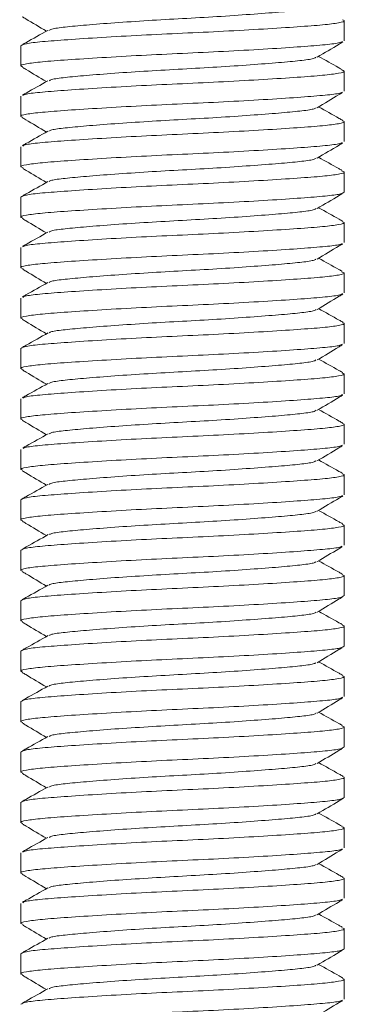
# Model space of a CAD drawing. Header units: millimetres. Extents: x 0 to 210, y 0 to 297.
# Tile 3 of 8: x 70.21 to 74.23, y 145.9 to 158.1. Entities that reach past the tile are written whole.
import ezdxf

# ---------------------------------------------------------------- set-up
doc = ezdxf.new("R2010")
doc.units = ezdxf.units.MM

msp = doc.modelspace()

# ---------------------------------------------------------------- linework, layer by layer
at = {"color": 7, "linetype": 'Continuous', "lineweight": 15}
for p, q in [((74.221, 157.842), (74.221, 158.091)), ((70.221, 157.779), (70.221, 157.529)), ((74.221, 157.217), (74.221, 157.466)), ((70.221, 157.154), (70.221, 156.904)), ((74.221, 156.592), (74.221, 156.841)), ((70.221, 156.529), (70.221, 156.279)), ((74.221, 155.967), (74.221, 156.216)), ((70.221, 155.904), (70.221, 155.654)), ((74.221, 155.342), (74.221, 155.591)), ((70.221, 155.279), (70.221, 155.029)), ((74.221, 154.717), (74.221, 154.966)), ((70.221, 154.654), (70.221, 154.404)), ((74.221, 154.092), (74.221, 154.341)), ((70.221, 154.029), (70.221, 153.779)), ((74.221, 153.467), (74.221, 153.716)), ((70.221, 153.404), (70.221, 153.154)), ((74.221, 152.842), (74.221, 153.091)), ((70.221, 152.779), (70.221, 152.529)), ((74.221, 152.217), (74.221, 152.466)), ((70.221, 152.154), (70.221, 151.904)), ((74.221, 151.592), (74.221, 151.841)), ((70.221, 151.529), (70.221, 151.279)), ((74.221, 150.967), (74.221, 151.216)), ((70.221, 150.904), (70.221, 150.654)), ((74.221, 150.342), (74.221, 150.591)), ((70.221, 150.279), (70.221, 150.029)), ((74.221, 149.717), (74.221, 149.966)), ((70.221, 149.654), (70.221, 149.404)), ((74.221, 149.092), (74.221, 149.341)), ((70.221, 149.029), (70.221, 148.779)), ((74.221, 148.467), (74.221, 148.716)), ((70.221, 148.404), (70.221, 148.154)), ((74.221, 147.842), (74.221, 148.091)), ((70.221, 147.779), (70.221, 147.529)), ((74.221, 147.217), (74.221, 147.466)), ((70.221, 147.154), (70.221, 146.904)), ((74.221, 146.592), (74.221, 146.841)), ((70.221, 146.529), (70.221, 146.279)), ((74.221, 145.967), (74.221, 146.216))]:
    msp.add_line(p, q, dxfattribs=at)
for points, knots in [([(73.871, 158.262), (73.863, 158.256), (73.842, 158.242), (73.684, 158.221), (73.421, 158.196), (73.068, 158.169), (72.657, 158.141), (72.221, 158.117), (71.785, 158.092), (71.374, 158.065), (71.02, 158.037), (70.757, 158.012), (70.597, 157.991), (70.576, 157.976), (70.567, 157.97)], [0, 0, 0, 0, 0.053254, 0.140875, 0.228497, 0.319232, 0.409968, 0.497589, 0.585211, 0.675946, 0.766682, 0.854303, 0.941925, 1, 1, 1, 1]), ([(70.237, 158.14), (70.251, 158.132), (70.351, 158.072), (70.451, 158.012), (70.536, 157.961)], [0, 0, 0, 0, 0.147577, 1, 1, 1, 1]), ([(70.221, 157.779), (70.234, 157.788), (70.261, 157.806), (70.471, 157.831), (70.788, 157.855), (71.209, 157.883), (71.7, 157.911), (72.221, 157.935), (72.741, 157.96), (73.233, 157.987), (73.653, 158.015), (73.974, 158.039), (74.168, 158.064), (74.245, 158.085), (74.208, 158.097), (74.199, 158.1)], [0, 0, 0, 0, 0.0826083, 0.1623876, 0.242167, 0.3247752, 0.4073835, 0.4871629, 0.5669422, 0.6495505, 0.7321587, 0.8119381, 0.8917175, 0.9743257, 1, 1, 1, 1]), ([(70.554, 157.97), (70.463, 157.92), (70.358, 157.861), (70.253, 157.802), (70.239, 157.794)], [0, 0, 0, 0, 0.862805, 1, 1, 1, 1]), ([(74.199, 157.833), (74.188, 157.827), (74.163, 157.812), (73.969, 157.79), (73.654, 157.765), (73.232, 157.738), (72.741, 157.71), (72.221, 157.686), (71.7, 157.661), (71.209, 157.633), (70.788, 157.606), (70.468, 157.581), (70.273, 157.557), (70.196, 157.535), (70.236, 157.523), (70.246, 157.519)], [0, 0, 0, 0, 0.058481, 0.139998, 0.221514, 0.305922, 0.390329, 0.471846, 0.553362, 0.637769, 0.722177, 0.803693, 0.88521, 0.969617, 1, 1, 1, 1]), ([(73.888, 157.638), (73.978, 157.692), (74.083, 157.755), (74.189, 157.818), (74.203, 157.827)], [0, 0, 0, 0, 0.861469, 1, 1, 1, 1]), ([(73.874, 157.638), (73.866, 157.632), (73.845, 157.617), (73.685, 157.596), (73.421, 157.571), (73.068, 157.544), (72.657, 157.516), (72.221, 157.492), (71.785, 157.467), (71.374, 157.44), (71.02, 157.412), (70.757, 157.387), (70.599, 157.367), (70.579, 157.352), (70.571, 157.347)], [0, 0, 0, 0, 0.057701, 0.145424, 0.233146, 0.323986, 0.414826, 0.502549, 0.590271, 0.681111, 0.771951, 0.859673, 0.947396, 1, 1, 1, 1]), ([(74.196, 157.485), (74.182, 157.492), (74.085, 157.547), (73.988, 157.602), (73.905, 157.648)], [0, 0, 0, 0, 0.143385, 1, 1, 1, 1]), ([(70.242, 157.512), (70.256, 157.504), (70.354, 157.445), (70.452, 157.386), (70.536, 157.336)], [0, 0, 0, 0, 0.145843, 1, 1, 1, 1]), ([(70.246, 157.164), (70.256, 157.17), (70.282, 157.185), (70.473, 157.206), (70.787, 157.23), (71.209, 157.258), (71.7, 157.286), (72.221, 157.31), (72.741, 157.335), (73.233, 157.362), (73.653, 157.39), (73.973, 157.414), (74.169, 157.439), (74.246, 157.461), (74.204, 157.474), (74.192, 157.477)], [0, 0, 0, 0, 0.053796, 0.135399, 0.217003, 0.3015, 0.385998, 0.467602, 0.549205, 0.633703, 0.7182, 0.799804, 0.881408, 0.965905, 1, 1, 1, 1]), ([(70.556, 157.347), (70.466, 157.296), (70.361, 157.237), (70.257, 157.179), (70.242, 157.171)], [0, 0, 0, 0, 0.865243, 1, 1, 1, 1]), ([(74.197, 157.207), (74.186, 157.201), (74.161, 157.186), (73.969, 157.165), (73.654, 157.14), (73.232, 157.113), (72.741, 157.085), (72.221, 157.061), (71.7, 157.036), (71.209, 157.008), (70.789, 156.981), (70.468, 156.956), (70.274, 156.932), (70.197, 156.911), (70.232, 156.899), (70.24, 156.897)], [0, 0, 0, 0, 0.05595, 0.138335, 0.220721, 0.306028, 0.391335, 0.473721, 0.556107, 0.641414, 0.726721, 0.809106, 0.891492, 0.976799, 1, 1, 1, 1]), ([(73.887, 157.012), (73.977, 157.066), (74.082, 157.129), (74.186, 157.192), (74.201, 157.2)], [0, 0, 0, 0, 0.863413, 1, 1, 1, 1]), ([(73.873, 157.012), (73.865, 157.007), (73.844, 156.992), (73.684, 156.971), (73.421, 156.946), (73.068, 156.919), (72.657, 156.891), (72.221, 156.867), (71.785, 156.842), (71.374, 156.815), (71.02, 156.787), (70.757, 156.762), (70.598, 156.741), (70.577, 156.727), (70.568, 156.721)], [0, 0, 0, 0, 0.055496, 0.143088, 0.230679, 0.321384, 0.412088, 0.499679, 0.587271, 0.677975, 0.768679, 0.85627, 0.943862, 1, 1, 1, 1]), ([(74.203, 156.856), (74.189, 156.864), (74.089, 156.92), (73.99, 156.976), (73.905, 157.023)], [0, 0, 0, 0, 0.145993, 1, 1, 1, 1]), ([(70.236, 156.891), (70.251, 156.882), (70.351, 156.822), (70.451, 156.762), (70.536, 156.711)], [0, 0, 0, 0, 0.147949, 1, 1, 1, 1]), ([(70.244, 156.538), (70.255, 156.544), (70.28, 156.559), (70.473, 156.581), (70.787, 156.605), (71.209, 156.633), (71.7, 156.661), (72.221, 156.685), (72.741, 156.71), (73.233, 156.737), (73.653, 156.765), (73.974, 156.789), (74.168, 156.814), (74.245, 156.835), (74.208, 156.847), (74.2, 156.849)], [0, 0, 0, 0, 0.056539, 0.138687, 0.220834, 0.305894, 0.390955, 0.473102, 0.55525, 0.64031, 0.72537, 0.807518, 0.889665, 0.974725, 1, 1, 1, 1]), ([(70.555, 156.721), (70.464, 156.67), (70.36, 156.611), (70.255, 156.553), (70.241, 156.545)], [0, 0, 0, 0, 0.864055, 1, 1, 1, 1]), ([(74.198, 156.583), (74.187, 156.577), (74.162, 156.561), (73.969, 156.54), (73.654, 156.515), (73.232, 156.488), (72.741, 156.46), (72.221, 156.436), (71.7, 156.411), (71.209, 156.383), (70.788, 156.356), (70.468, 156.331), (70.273, 156.307), (70.196, 156.285), (70.237, 156.272), (70.248, 156.269)], [0, 0, 0, 0, 0.05663, 0.138113, 0.219596, 0.303969, 0.388341, 0.469825, 0.551308, 0.63568, 0.720053, 0.801536, 0.883019, 0.967392, 1, 1, 1, 1]), ([(73.887, 156.387), (73.977, 156.441), (74.082, 156.504), (74.187, 156.567), (74.202, 156.576)], [0, 0, 0, 0, 0.862599, 1, 1, 1, 1]), ([(74.196, 156.235), (74.182, 156.243), (74.085, 156.297), (73.988, 156.352), (73.905, 156.398)], [0, 0, 0, 0, 0.14347, 1, 1, 1, 1]), ([(73.873, 156.387), (73.865, 156.382), (73.844, 156.367), (73.684, 156.346), (73.421, 156.321), (73.068, 156.294), (72.657, 156.266), (72.221, 156.242), (71.785, 156.217), (71.374, 156.19), (71.02, 156.162), (70.757, 156.137), (70.599, 156.117), (70.578, 156.102), (70.57, 156.097)], [0, 0, 0, 0, 0.055756, 0.143602, 0.231448, 0.322415, 0.413382, 0.501228, 0.589074, 0.680041, 0.771008, 0.858854, 0.9467, 1, 1, 1, 1]), ([(70.221, 155.904), (70.234, 155.913), (70.261, 155.931), (70.471, 155.956), (70.788, 155.98), (71.209, 156.008), (71.7, 156.036), (72.221, 156.06), (72.741, 156.085), (73.233, 156.112), (73.653, 156.14), (73.973, 156.164), (74.169, 156.189), (74.246, 156.211), (74.204, 156.224), (74.192, 156.228)], [0, 0, 0, 0, 0.0819389, 0.1610718, 0.2402047, 0.3221436, 0.4040825, 0.4832154, 0.5623483, 0.6442871, 0.726226, 0.8053589, 0.8844918, 0.9664307, 1, 1, 1, 1]), ([(70.244, 156.261), (70.258, 156.253), (70.355, 156.194), (70.453, 156.136), (70.536, 156.086)], [0, 0, 0, 0, 0.1447055, 1, 1, 1, 1]), ([(70.556, 156.097), (70.465, 156.046), (70.361, 155.987), (70.256, 155.928), (70.242, 155.92)], [0, 0, 0, 0, 0.864765, 1, 1, 1, 1]), ([(74.221, 155.967), (74.207, 155.957), (74.18, 155.939), (73.97, 155.915), (73.654, 155.89), (73.233, 155.863), (72.741, 155.835), (72.221, 155.811), (71.7, 155.786), (71.209, 155.758), (70.789, 155.731), (70.468, 155.706), (70.274, 155.682), (70.197, 155.661), (70.232, 155.649), (70.24, 155.647)], [0, 0, 0, 0, 0.082851, 0.162864, 0.242878, 0.325729, 0.408579, 0.488593, 0.568606, 0.651457, 0.734308, 0.814321, 0.894335, 0.977186, 1, 1, 1, 1]), ([(73.888, 155.763), (73.978, 155.817), (74.083, 155.88), (74.188, 155.943), (74.202, 155.951)], [0, 0, 0, 0, 0.862104, 1, 1, 1, 1]), ([(73.874, 155.763), (73.866, 155.757), (73.845, 155.742), (73.685, 155.721), (73.421, 155.696), (73.068, 155.669), (72.657, 155.641), (72.221, 155.617), (71.785, 155.592), (71.374, 155.565), (71.02, 155.537), (70.757, 155.512), (70.599, 155.492), (70.578, 155.477), (70.57, 155.472)], [0, 0, 0, 0, 0.058063, 0.145658, 0.233252, 0.323959, 0.414667, 0.502261, 0.589855, 0.680563, 0.77127, 0.858864, 0.946458, 1, 1, 1, 1]), ([(74.204, 155.606), (74.189, 155.614), (74.09, 155.67), (73.99, 155.725), (73.905, 155.773)], [0, 0, 0, 0, 0.146087, 1, 1, 1, 1]), ([(70.236, 155.64), (70.251, 155.632), (70.351, 155.572), (70.451, 155.512), (70.536, 155.461)], [0, 0, 0, 0, 0.14788, 1, 1, 1, 1]), ([(70.246, 155.289), (70.256, 155.295), (70.282, 155.31), (70.473, 155.331), (70.787, 155.355), (71.209, 155.383), (71.7, 155.411), (72.221, 155.435), (72.741, 155.46), (73.233, 155.487), (73.653, 155.515), (73.974, 155.539), (74.168, 155.564), (74.245, 155.585), (74.208, 155.597), (74.2, 155.599)], [0, 0, 0, 0, 0.054325, 0.136699, 0.219074, 0.304369, 0.389664, 0.472038, 0.554412, 0.639708, 0.725003, 0.807377, 0.889751, 0.975046, 1, 1, 1, 1]), ([(70.556, 155.472), (70.465, 155.421), (70.361, 155.362), (70.257, 155.304), (70.242, 155.296)], [0, 0, 0, 0, 0.865303, 1, 1, 1, 1]), ([(74.197, 155.332), (74.186, 155.326), (74.161, 155.311), (73.969, 155.29), (73.654, 155.265), (73.232, 155.238), (72.741, 155.21), (72.221, 155.186), (71.7, 155.161), (71.209, 155.133), (70.788, 155.106), (70.468, 155.081), (70.273, 155.057), (70.196, 155.035), (70.237, 155.022), (70.248, 155.019)], [0, 0, 0, 0, 0.055725, 0.137322, 0.218919, 0.3034094, 0.3878997, 0.4694967, 0.5510937, 0.635584, 0.7200744, 0.8016714, 0.8832684, 0.9677587, 1, 1, 1, 1]), ([(73.886, 155.137), (73.977, 155.191), (74.082, 155.254), (74.187, 155.317), (74.201, 155.325)], [0, 0, 0, 0, 0.863183, 1, 1, 1, 1]), ([(73.872, 155.137), (73.864, 155.132), (73.843, 155.117), (73.684, 155.096), (73.421, 155.071), (73.068, 155.044), (72.657, 155.016), (72.221, 154.992), (71.785, 154.967), (71.374, 154.94), (71.02, 154.912), (70.757, 154.887), (70.598, 154.866), (70.577, 154.852), (70.569, 154.846)], [0, 0, 0, 0, 0.0550057, 0.1427428, 0.23048, 0.321335, 0.41219, 0.4999271, 0.5876643, 0.6785193, 0.7693743, 0.8571114, 0.9448485, 1, 1, 1, 1]), ([(74.198, 154.984), (74.184, 154.992), (74.086, 155.047), (73.989, 155.101), (73.905, 155.148)], [0, 0, 0, 0, 0.144517, 1, 1, 1, 1]), ([(70.243, 155.011), (70.257, 155.003), (70.355, 154.944), (70.453, 154.886), (70.536, 154.836)], [0, 0, 0, 0, 0.144666, 1, 1, 1, 1]), ([(70.244, 154.663), (70.255, 154.669), (70.28, 154.684), (70.473, 154.706), (70.787, 154.73), (71.209, 154.758), (71.7, 154.786), (72.221, 154.81), (72.741, 154.835), (73.233, 154.862), (73.653, 154.89), (73.973, 154.914), (74.169, 154.939), (74.245, 154.961), (74.205, 154.973), (74.194, 154.977)], [0, 0, 0, 0, 0.056461, 0.137986, 0.219511, 0.303927, 0.388343, 0.469868, 0.551393, 0.635809, 0.720225, 0.80175, 0.883275, 0.967691, 1, 1, 1, 1]), ([(70.555, 154.846), (70.464, 154.795), (70.36, 154.736), (70.255, 154.678), (70.24, 154.67)], [0, 0, 0, 0, 0.86374, 1, 1, 1, 1]), ([(74.2, 154.709), (74.189, 154.702), (74.164, 154.687), (73.969, 154.665), (73.654, 154.64), (73.232, 154.613), (72.741, 154.585), (72.221, 154.561), (71.7, 154.536), (71.209, 154.508), (70.789, 154.481), (70.468, 154.456), (70.274, 154.432), (70.197, 154.411), (70.233, 154.399), (70.241, 154.396)], [0, 0, 0, 0, 0.059963, 0.141881, 0.223799, 0.308622, 0.393445, 0.475363, 0.557282, 0.642105, 0.726928, 0.808846, 0.890764, 0.975587, 1, 1, 1, 1]), ([(73.889, 154.514), (73.979, 154.568), (74.084, 154.631), (74.189, 154.693), (74.204, 154.702)], [0, 0, 0, 0, 0.860745, 1, 1, 1, 1]), ([(73.876, 154.514), (73.867, 154.508), (73.846, 154.492), (73.685, 154.471), (73.421, 154.446), (73.068, 154.419), (72.657, 154.391), (72.221, 154.367), (71.785, 154.342), (71.374, 154.315), (71.02, 154.287), (70.757, 154.262), (70.6, 154.242), (70.579, 154.228), (70.572, 154.222)], [0, 0, 0, 0, 0.060077, 0.147708, 0.235339, 0.326084, 0.416829, 0.50446, 0.592091, 0.682837, 0.773582, 0.861213, 0.948844, 1, 1, 1, 1]), ([(74.203, 154.356), (74.189, 154.364), (74.089, 154.42), (73.99, 154.476), (73.905, 154.523)], [0, 0, 0, 0, 0.145775, 1, 1, 1, 1]), ([(70.221, 154.029), (70.234, 154.038), (70.261, 154.056), (70.471, 154.081), (70.788, 154.105), (71.209, 154.133), (71.7, 154.161), (72.221, 154.185), (72.741, 154.21), (73.233, 154.237), (73.653, 154.265), (73.974, 154.289), (74.168, 154.314), (74.245, 154.335), (74.208, 154.347), (74.2, 154.349)], [0, 0, 0, 0, 0.0827, 0.162567, 0.242435, 0.325135, 0.407835, 0.487702, 0.56757, 0.65027, 0.73297, 0.812837, 0.892705, 0.975405, 1, 1, 1, 1]), ([(70.237, 154.39), (70.252, 154.381), (70.352, 154.321), (70.451, 154.262), (70.536, 154.211)], [0, 0, 0, 0, 0.147395, 1, 1, 1, 1]), ([(70.557, 154.223), (70.467, 154.172), (70.362, 154.113), (70.258, 154.054), (70.244, 154.047)], [0, 0, 0, 0, 0.866167, 1, 1, 1, 1]), ([(74.197, 154.082), (74.186, 154.076), (74.161, 154.061), (73.969, 154.04), (73.654, 154.015), (73.232, 153.988), (72.741, 153.96), (72.221, 153.936), (71.7, 153.911), (71.209, 153.883), (70.788, 153.856), (70.468, 153.831), (70.273, 153.807), (70.196, 153.785), (70.236, 153.773), (70.247, 153.769)], [0, 0, 0, 0, 0.055537, 0.137263, 0.218989, 0.303612, 0.388236, 0.469961, 0.551687, 0.636311, 0.720934, 0.80266, 0.884385, 0.969009, 1, 1, 1, 1]), ([(73.886, 153.887), (73.977, 153.941), (74.082, 154.004), (74.186, 154.067), (74.201, 154.075)], [0, 0, 0, 0, 0.863344, 1, 1, 1, 1]), ([(73.872, 153.887), (73.864, 153.881), (73.843, 153.867), (73.684, 153.846), (73.421, 153.821), (73.068, 153.794), (72.657, 153.766), (72.221, 153.742), (71.785, 153.717), (71.374, 153.69), (71.02, 153.662), (70.757, 153.637), (70.597, 153.616), (70.576, 153.601), (70.568, 153.596)], [0, 0, 0, 0, 0.054774, 0.142344, 0.229914, 0.320596, 0.411278, 0.498848, 0.586418, 0.6771, 0.767782, 0.855352, 0.942922, 1, 1, 1, 1]), ([(74.199, 153.733), (74.185, 153.741), (74.087, 153.796), (73.989, 153.851), (73.905, 153.898)], [0, 0, 0, 0, 0.143904, 1, 1, 1, 1]), ([(70.242, 153.762), (70.256, 153.753), (70.355, 153.695), (70.453, 153.636), (70.536, 153.586)], [0, 0, 0, 0, 0.144778, 1, 1, 1, 1]), ([(70.243, 153.412), (70.253, 153.419), (70.279, 153.434), (70.473, 153.456), (70.787, 153.48), (71.209, 153.508), (71.7, 153.536), (72.221, 153.56), (72.741, 153.585), (73.233, 153.612), (73.653, 153.64), (73.974, 153.664), (74.168, 153.689), (74.245, 153.711), (74.206, 153.723), (74.195, 153.726)], [0, 0, 0, 0, 0.058163, 0.139663, 0.221164, 0.305555, 0.389946, 0.471447, 0.552948, 0.637339, 0.72173, 0.80323, 0.884731, 0.969122, 1, 1, 1, 1]), ([(70.554, 153.596), (70.463, 153.545), (70.358, 153.486), (70.253, 153.427), (70.239, 153.419)], [0, 0, 0, 0, 0.862668, 1, 1, 1, 1]), ([(74.201, 153.459), (74.19, 153.452), (74.165, 153.437), (73.969, 153.415), (73.654, 153.39), (73.232, 153.363), (72.741, 153.335), (72.221, 153.311), (71.7, 153.286), (71.209, 153.258), (70.789, 153.231), (70.468, 153.206), (70.274, 153.182), (70.197, 153.161), (70.234, 153.149), (70.242, 153.146)], [0, 0, 0, 0, 0.061075, 0.142754, 0.224433, 0.309008, 0.393583, 0.475261, 0.55694, 0.641515, 0.72609, 0.807769, 0.889447, 0.974022, 1, 1, 1, 1]), ([(73.889, 153.264), (73.98, 153.318), (74.085, 153.381), (74.19, 153.444), (74.205, 153.453)], [0, 0, 0, 0, 0.8597948, 1, 1, 1, 1]), ([(73.876, 153.264), (73.868, 153.258), (73.847, 153.243), (73.685, 153.221), (73.421, 153.196), (73.068, 153.169), (72.657, 153.141), (72.221, 153.117), (71.785, 153.092), (71.374, 153.065), (71.02, 153.037), (70.758, 153.012), (70.601, 152.992), (70.58, 152.978), (70.573, 152.973)], [0, 0, 0, 0, 0.061274, 0.148968, 0.236663, 0.327474, 0.418284, 0.505979, 0.593673, 0.684484, 0.775295, 0.862989, 0.950684, 1, 1, 1, 1]), ([(74.202, 153.106), (74.188, 153.114), (74.089, 153.17), (73.99, 153.226), (73.905, 153.273)], [0, 0, 0, 0, 0.145119, 1, 1, 1, 1]), ([(70.238, 153.139), (70.253, 153.13), (70.352, 153.071), (70.452, 153.012), (70.536, 152.961)], [0, 0, 0, 0, 0.146672, 1, 1, 1, 1]), ([(70.249, 152.79), (70.259, 152.795), (70.284, 152.81), (70.473, 152.831), (70.787, 152.855), (71.209, 152.883), (71.7, 152.911), (72.221, 152.935), (72.741, 152.96), (73.233, 152.987), (73.653, 153.015), (73.974, 153.039), (74.168, 153.064), (74.245, 153.085), (74.208, 153.097), (74.199, 153.1)], [0, 0, 0, 0, 0.05097, 0.133493, 0.216017, 0.301466, 0.386915, 0.469439, 0.551962, 0.637411, 0.722861, 0.805384, 0.887907, 0.973356, 1, 1, 1, 1]), ([(70.558, 152.973), (70.468, 152.922), (70.364, 152.864), (70.259, 152.805), (70.245, 152.797)], [0, 0, 0, 0, 0.866678, 1, 1, 1, 1]), ([(74.195, 152.832), (74.185, 152.826), (74.16, 152.811), (73.969, 152.79), (73.654, 152.765), (73.232, 152.738), (72.741, 152.71), (72.221, 152.686), (71.7, 152.661), (71.209, 152.633), (70.789, 152.606), (70.468, 152.581), (70.273, 152.557), (70.196, 152.535), (70.235, 152.523), (70.245, 152.52)], [0, 0, 0, 0, 0.054339, 0.136331, 0.218322, 0.303221, 0.38812, 0.470112, 0.552103, 0.637002, 0.721901, 0.803893, 0.885884, 0.970783, 1, 1, 1, 1]), ([(73.884, 152.636), (73.975, 152.69), (74.08, 152.753), (74.185, 152.816), (74.2, 152.825)], [0, 0, 0, 0, 0.863849, 1, 1, 1, 1]), ([(73.87, 152.636), (73.862, 152.631), (73.841, 152.617), (73.684, 152.596), (73.421, 152.571), (73.068, 152.544), (72.657, 152.516), (72.221, 152.492), (71.785, 152.467), (71.374, 152.44), (71.02, 152.412), (70.757, 152.387), (70.596, 152.366), (70.575, 152.351), (70.567, 152.345)], [0, 0, 0, 0, 0.051132, 0.138901, 0.226669, 0.317557, 0.408445, 0.496214, 0.583983, 0.674871, 0.765758, 0.853527, 0.941296, 1, 1, 1, 1]), ([(74.199, 152.483), (74.185, 152.491), (74.087, 152.546), (73.989, 152.601), (73.905, 152.648)], [0, 0, 0, 0, 0.143977, 1, 1, 1, 1]), ([(70.241, 152.513), (70.255, 152.504), (70.354, 152.445), (70.452, 152.386), (70.536, 152.336)], [0, 0, 0, 0, 0.145143, 1, 1, 1, 1]), ([(70.221, 152.154), (70.234, 152.163), (70.261, 152.181), (70.471, 152.206), (70.788, 152.23), (71.209, 152.258), (71.7, 152.286), (72.221, 152.31), (72.741, 152.335), (73.233, 152.362), (73.653, 152.39), (73.974, 152.414), (74.168, 152.439), (74.245, 152.461), (74.206, 152.473), (74.195, 152.476)], [0, 0, 0, 0, 0.082251, 0.161686, 0.24112, 0.323371, 0.405623, 0.485057, 0.564492, 0.646743, 0.728994, 0.808429, 0.887863, 0.970114, 1, 1, 1, 1]), ([(70.553, 152.345), (70.463, 152.294), (70.358, 152.235), (70.253, 152.176), (70.238, 152.168)], [0, 0, 0, 0, 0.8618925, 1, 1, 1, 1]), ([(74.202, 152.209), (74.191, 152.203), (74.165, 152.187), (73.969, 152.165), (73.654, 152.14), (73.232, 152.113), (72.741, 152.085), (72.221, 152.061), (71.7, 152.036), (71.209, 152.008), (70.789, 151.981), (70.468, 151.956), (70.273, 151.932), (70.196, 151.91), (70.235, 151.898), (70.244, 151.895)], [0, 0, 0, 0, 0.06143, 0.142919, 0.224408, 0.308786, 0.393165, 0.474653, 0.556142, 0.640521, 0.724899, 0.806388, 0.887877, 0.972255, 1, 1, 1, 1]), ([(73.889, 152.014), (73.98, 152.068), (74.085, 152.131), (74.191, 152.194), (74.205, 152.203)], [0, 0, 0, 0, 0.859398, 1, 1, 1, 1]), ([(73.877, 152.014), (73.868, 152.008), (73.847, 151.993), (73.685, 151.971), (73.421, 151.946), (73.068, 151.919), (72.657, 151.891), (72.221, 151.867), (71.785, 151.842), (71.374, 151.815), (71.02, 151.787), (70.758, 151.762), (70.601, 151.742), (70.581, 151.728), (70.573, 151.723)], [0, 0, 0, 0, 0.0615925, 0.1493383, 0.2370841, 0.327948, 0.418812, 0.5065578, 0.5943036, 0.6851676, 0.7760316, 0.8637774, 0.9515232, 1, 1, 1, 1]), ([(74.201, 151.857), (74.187, 151.865), (74.088, 151.921), (73.989, 151.976), (73.905, 152.023)], [0, 0, 0, 0, 0.14428, 1, 1, 1, 1]), ([(70.24, 151.888), (70.254, 151.88), (70.353, 151.821), (70.452, 151.761), (70.536, 151.711)], [0, 0, 0, 0, 0.145966, 1, 1, 1, 1]), ([(70.221, 151.529), (70.234, 151.538), (70.261, 151.556), (70.471, 151.581), (70.788, 151.605), (71.209, 151.633), (71.7, 151.661), (72.221, 151.685), (72.741, 151.71), (73.233, 151.737), (73.653, 151.765), (73.974, 151.789), (74.168, 151.814), (74.245, 151.835), (74.207, 151.847), (74.197, 151.85)], [0, 0, 0, 0, 0.082441, 0.162059, 0.241678, 0.324119, 0.40656, 0.486178, 0.565797, 0.648238, 0.730679, 0.810297, 0.889916, 0.972357, 1, 1, 1, 1]), ([(70.559, 151.723), (70.468, 151.672), (70.364, 151.614), (70.259, 151.555), (70.246, 151.547)], [0, 0, 0, 0, 0.86683, 1, 1, 1, 1]), ([(74.194, 151.581), (74.184, 151.575), (74.159, 151.561), (73.968, 151.54), (73.654, 151.515), (73.232, 151.488), (72.741, 151.46), (72.221, 151.436), (71.7, 151.411), (71.209, 151.383), (70.789, 151.356), (70.468, 151.331), (70.274, 151.307), (70.197, 151.285), (70.234, 151.273), (70.243, 151.271)], [0, 0, 0, 0, 0.052325, 0.134691, 0.217057, 0.302343, 0.387629, 0.469995, 0.552361, 0.637647, 0.722934, 0.805299, 0.887665, 0.972951, 1, 1, 1, 1]), ([(73.884, 151.386), (73.975, 151.44), (74.079, 151.503), (74.184, 151.565), (74.198, 151.574)], [0, 0, 0, 0, 0.865007, 1, 1, 1, 1]), ([(74.2, 151.233), (74.186, 151.241), (74.087, 151.296), (73.989, 151.351), (73.905, 151.398)], [0, 0, 0, 0, 0.1443084, 1, 1, 1, 1]), ([(73.87, 151.386), (73.862, 151.381), (73.841, 151.367), (73.684, 151.346), (73.421, 151.321), (73.068, 151.294), (72.657, 151.266), (72.221, 151.242), (71.785, 151.217), (71.374, 151.19), (71.02, 151.162), (70.757, 151.137), (70.596, 151.116), (70.575, 151.101), (70.566, 151.095)], [0, 0, 0, 0, 0.050881, 0.138609, 0.226337, 0.317182, 0.408028, 0.495756, 0.583483, 0.674329, 0.765174, 0.852902, 0.94063, 1, 1, 1, 1]), ([(70.221, 150.904), (70.234, 150.913), (70.261, 150.931), (70.471, 150.956), (70.788, 150.98), (71.209, 151.008), (71.7, 151.036), (72.221, 151.06), (72.741, 151.085), (73.233, 151.112), (73.653, 151.14), (73.974, 151.164), (74.168, 151.189), (74.245, 151.21), (74.206, 151.223), (74.196, 151.226)], [0, 0, 0, 0, 0.082323, 0.161827, 0.241331, 0.323654, 0.405977, 0.485481, 0.564985, 0.647308, 0.729631, 0.809135, 0.888639, 0.970962, 1, 1, 1, 1]), ([(70.239, 151.264), (70.254, 151.255), (70.353, 151.196), (70.452, 151.136), (70.536, 151.086)], [0, 0, 0, 0, 0.14588, 1, 1, 1, 1]), ([(70.553, 151.095), (70.463, 151.044), (70.357, 150.985), (70.252, 150.926), (70.238, 150.918)], [0, 0, 0, 0, 0.861635, 1, 1, 1, 1]), ([(74.221, 150.967), (74.207, 150.957), (74.18, 150.939), (73.97, 150.915), (73.654, 150.89), (73.233, 150.863), (72.741, 150.835), (72.221, 150.811), (71.7, 150.786), (71.209, 150.758), (70.789, 150.731), (70.468, 150.706), (70.273, 150.682), (70.196, 150.66), (70.235, 150.648), (70.245, 150.645)], [0, 0, 0, 0, 0.082406, 0.161991, 0.241575, 0.323981, 0.406388, 0.485972, 0.565556, 0.647963, 0.730369, 0.809954, 0.889538, 0.971944, 1, 1, 1, 1]), ([(73.889, 150.764), (73.98, 150.818), (74.085, 150.881), (74.19, 150.944), (74.205, 150.953)], [0, 0, 0, 0, 0.8595992, 1, 1, 1, 1]), ([(73.876, 150.764), (73.868, 150.758), (73.846, 150.743), (73.685, 150.721), (73.421, 150.696), (73.068, 150.669), (72.657, 150.641), (72.221, 150.617), (71.785, 150.592), (71.374, 150.565), (71.02, 150.537), (70.758, 150.512), (70.601, 150.492), (70.581, 150.478), (70.573, 150.473)], [0, 0, 0, 0, 0.061053, 0.148839, 0.236624, 0.327529, 0.418434, 0.506219, 0.594005, 0.684909, 0.775814, 0.8636, 0.951385, 1, 1, 1, 1]), ([(74.199, 150.608), (74.185, 150.616), (74.087, 150.671), (73.989, 150.726), (73.905, 150.773)], [0, 0, 0, 0, 0.143645, 1, 1, 1, 1]), ([(70.221, 150.279), (70.234, 150.288), (70.261, 150.306), (70.471, 150.331), (70.788, 150.355), (71.209, 150.383), (71.7, 150.411), (72.221, 150.435), (72.741, 150.46), (73.233, 150.487), (73.653, 150.515), (73.974, 150.539), (74.168, 150.564), (74.245, 150.586), (74.206, 150.598), (74.195, 150.601)], [0, 0, 0, 0, 0.082253, 0.161689, 0.241125, 0.323378, 0.405631, 0.485067, 0.564504, 0.646756, 0.729009, 0.808446, 0.887882, 0.970135, 1, 1, 1, 1]), ([(70.241, 150.638), (70.255, 150.629), (70.354, 150.57), (70.452, 150.511), (70.536, 150.461)], [0, 0, 0, 0, 0.14553, 1, 1, 1, 1]), ([(70.559, 150.473), (70.468, 150.422), (70.363, 150.363), (70.258, 150.304), (70.244, 150.296)], [0, 0, 0, 0, 0.8657808, 1, 1, 1, 1]), ([(74.221, 150.342), (74.207, 150.332), (74.18, 150.314), (73.97, 150.29), (73.654, 150.265), (73.233, 150.238), (72.741, 150.21), (72.221, 150.186), (71.7, 150.161), (71.209, 150.133), (70.789, 150.106), (70.468, 150.081), (70.274, 150.057), (70.197, 150.036), (70.233, 150.024), (70.241, 150.021)], [0, 0, 0, 0, 0.082729, 0.162626, 0.242522, 0.325251, 0.407981, 0.487877, 0.567773, 0.650502, 0.733232, 0.813128, 0.893024, 0.975754, 1, 1, 1, 1]), ([(73.885, 150.136), (73.975, 150.19), (74.08, 150.253), (74.184, 150.315), (74.198, 150.324)], [0, 0, 0, 0, 0.864862, 1, 1, 1, 1]), ([(73.87, 150.136), (73.862, 150.131), (73.842, 150.117), (73.684, 150.096), (73.421, 150.071), (73.068, 150.044), (72.657, 150.016), (72.221, 149.992), (71.785, 149.967), (71.374, 149.94), (71.02, 149.912), (70.757, 149.887), (70.596, 149.866), (70.575, 149.851), (70.566, 149.845)], [0, 0, 0, 0, 0.051577, 0.139256, 0.226935, 0.31773, 0.408525, 0.496203, 0.583882, 0.674677, 0.765472, 0.853151, 0.940829, 1, 1, 1, 1]), ([(74.201, 149.982), (74.187, 149.99), (74.088, 150.045), (73.99, 150.101), (73.905, 150.148)], [0, 0, 0, 0, 0.144901, 1, 1, 1, 1]), ([(70.221, 149.654), (70.234, 149.663), (70.261, 149.681), (70.471, 149.706), (70.788, 149.73), (71.209, 149.758), (71.7, 149.786), (72.221, 149.81), (72.741, 149.835), (73.233, 149.862), (73.653, 149.89), (73.974, 149.914), (74.168, 149.939), (74.245, 149.96), (74.207, 149.972), (74.197, 149.975)], [0, 0, 0, 0, 0.0824696, 0.162115, 0.2417604, 0.32423, 0.4066995, 0.4863449, 0.5659904, 0.6484599, 0.7309295, 0.8105749, 0.8902203, 0.9726899, 1, 1, 1, 1]), ([(70.238, 150.015), (70.252, 150.006), (70.352, 149.946), (70.451, 149.887), (70.536, 149.836)], [0, 0, 0, 0, 0.146834, 1, 1, 1, 1]), ([(70.553, 149.845), (70.463, 149.794), (70.358, 149.735), (70.253, 149.676), (70.238, 149.668)], [0, 0, 0, 0, 0.86195, 1, 1, 1, 1]), ([(74.2, 149.709), (74.19, 149.702), (74.164, 149.687), (73.969, 149.665), (73.654, 149.64), (73.232, 149.613), (72.741, 149.585), (72.221, 149.561), (71.7, 149.536), (71.209, 149.508), (70.789, 149.481), (70.468, 149.456), (70.273, 149.432), (70.196, 149.41), (70.235, 149.398), (70.245, 149.395)], [0, 0, 0, 0, 0.060098, 0.141593, 0.223089, 0.307474, 0.391859, 0.473354, 0.55485, 0.639235, 0.72362, 0.805115, 0.886611, 0.970996, 1, 1, 1, 1]), ([(73.889, 149.513), (73.979, 149.568), (74.084, 149.631), (74.19, 149.694), (74.204, 149.702)], [0, 0, 0, 0, 0.860359, 1, 1, 1, 1]), ([(73.875, 149.514), (73.867, 149.507), (73.846, 149.492), (73.685, 149.471), (73.421, 149.446), (73.068, 149.419), (72.657, 149.391), (72.221, 149.367), (71.785, 149.342), (71.374, 149.315), (71.02, 149.287), (70.757, 149.262), (70.599, 149.242), (70.579, 149.227), (70.571, 149.222)], [0, 0, 0, 0, 0.059526, 0.147083, 0.23464, 0.325308, 0.415976, 0.503533, 0.59109, 0.681759, 0.772427, 0.859984, 0.947541, 1, 1, 1, 1]), ([(74.198, 149.359), (74.184, 149.367), (74.086, 149.422), (73.989, 149.476), (73.905, 149.523)], [0, 0, 0, 0, 0.143394, 1, 1, 1, 1]), ([(70.221, 149.029), (70.234, 149.038), (70.261, 149.056), (70.471, 149.081), (70.788, 149.105), (71.209, 149.133), (71.7, 149.161), (72.221, 149.185), (72.741, 149.21), (73.233, 149.237), (73.653, 149.265), (73.973, 149.289), (74.169, 149.314), (74.245, 149.336), (74.205, 149.348), (74.194, 149.352)], [0, 0, 0, 0, 0.082094, 0.161377, 0.24066, 0.322755, 0.404849, 0.484132, 0.563415, 0.645509, 0.727603, 0.806886, 0.886169, 0.968264, 1, 1, 1, 1]), ([(70.241, 149.388), (70.255, 149.379), (70.354, 149.32), (70.452, 149.261), (70.536, 149.211)], [0, 0, 0, 0, 0.1454312, 1, 1, 1, 1]), ([(70.556, 149.222), (70.466, 149.171), (70.361, 149.112), (70.257, 149.054), (70.243, 149.046)], [0, 0, 0, 0, 0.865361, 1, 1, 1, 1]), ([(74.221, 149.092), (74.207, 149.082), (74.18, 149.064), (73.97, 149.04), (73.654, 149.015), (73.233, 148.988), (72.741, 148.96), (72.221, 148.936), (71.7, 148.911), (71.209, 148.883), (70.789, 148.856), (70.468, 148.831), (70.274, 148.807), (70.197, 148.786), (70.233, 148.774), (70.24, 148.772)], [0, 0, 0, 0, 0.082834, 0.162831, 0.242828, 0.325661, 0.408495, 0.488492, 0.568489, 0.651323, 0.734156, 0.814154, 0.894151, 0.976984, 1, 1, 1, 1]), ([(73.886, 148.886), (73.976, 148.941), (74.08, 149.003), (74.185, 149.066), (74.199, 149.074)], [0, 0, 0, 0, 0.864321, 1, 1, 1, 1]), ([(73.871, 148.887), (73.863, 148.881), (73.842, 148.867), (73.684, 148.846), (73.421, 148.821), (73.068, 148.794), (72.657, 148.766), (72.221, 148.742), (71.785, 148.717), (71.374, 148.69), (71.02, 148.662), (70.757, 148.637), (70.597, 148.616), (70.576, 148.601), (70.567, 148.595)], [0, 0, 0, 0, 0.053254, 0.140875, 0.228497, 0.319232, 0.409968, 0.497589, 0.585211, 0.675946, 0.766682, 0.854303, 0.941925, 1, 1, 1, 1]), ([(74.203, 148.731), (74.188, 148.739), (74.089, 148.795), (73.99, 148.851), (73.905, 148.898)], [0, 0, 0, 0, 0.145535, 1, 1, 1, 1]), ([(70.221, 148.404), (70.234, 148.413), (70.261, 148.431), (70.471, 148.456), (70.788, 148.48), (71.209, 148.508), (71.7, 148.536), (72.221, 148.56), (72.741, 148.585), (73.233, 148.612), (73.653, 148.64), (73.974, 148.664), (74.168, 148.689), (74.245, 148.71), (74.208, 148.722), (74.199, 148.725)], [0, 0, 0, 0, 0.082608, 0.162388, 0.242167, 0.324775, 0.407383, 0.487163, 0.566942, 0.64955, 0.732159, 0.811938, 0.891717, 0.974326, 1, 1, 1, 1]), ([(70.237, 148.765), (70.251, 148.757), (70.351, 148.697), (70.451, 148.637), (70.536, 148.586)], [0, 0, 0, 0, 0.147577, 1, 1, 1, 1]), ([(70.554, 148.595), (70.463, 148.545), (70.358, 148.486), (70.253, 148.427), (70.239, 148.419)], [0, 0, 0, 0, 0.862805, 1, 1, 1, 1]), ([(74.221, 148.467), (74.207, 148.457), (74.18, 148.439), (73.97, 148.415), (73.654, 148.39), (73.233, 148.363), (72.741, 148.335), (72.221, 148.311), (71.7, 148.286), (71.209, 148.258), (70.788, 148.231), (70.468, 148.206), (70.273, 148.182), (70.196, 148.16), (70.236, 148.148), (70.246, 148.144)], [0, 0, 0, 0, 0.082274, 0.161731, 0.241187, 0.323462, 0.405736, 0.485192, 0.564649, 0.646923, 0.729197, 0.808654, 0.888111, 0.970385, 1, 1, 1, 1]), ([(73.888, 148.263), (73.978, 148.317), (74.083, 148.38), (74.189, 148.443), (74.203, 148.452)], [0, 0, 0, 0, 0.861469, 1, 1, 1, 1]), ([(73.874, 148.263), (73.866, 148.257), (73.845, 148.242), (73.685, 148.221), (73.421, 148.196), (73.068, 148.169), (72.657, 148.141), (72.221, 148.117), (71.785, 148.092), (71.374, 148.065), (71.02, 148.037), (70.757, 148.012), (70.599, 147.992), (70.579, 147.977), (70.571, 147.972)], [0, 0, 0, 0, 0.057701, 0.145424, 0.233146, 0.323986, 0.414826, 0.502549, 0.590271, 0.681111, 0.771951, 0.859673, 0.947396, 1, 1, 1, 1]), ([(74.196, 148.11), (74.182, 148.117), (74.085, 148.172), (73.988, 148.227), (73.905, 148.273)], [0, 0, 0, 0, 0.143385, 1, 1, 1, 1]), ([(70.242, 148.137), (70.256, 148.129), (70.354, 148.07), (70.452, 148.011), (70.536, 147.961)], [0, 0, 0, 0, 0.145843, 1, 1, 1, 1]), ([(70.246, 147.789), (70.256, 147.795), (70.282, 147.81), (70.473, 147.831), (70.787, 147.855), (71.209, 147.883), (71.7, 147.911), (72.221, 147.935), (72.741, 147.96), (73.233, 147.987), (73.653, 148.015), (73.973, 148.039), (74.169, 148.064), (74.246, 148.086), (74.204, 148.099), (74.192, 148.102)], [0, 0, 0, 0, 0.0537956, 0.1353994, 0.2170031, 0.3015005, 0.3859978, 0.4676016, 0.5492053, 0.6337027, 0.7182, 0.7998038, 0.8814075, 0.9659049, 1, 1, 1, 1]), ([(70.556, 147.972), (70.466, 147.921), (70.361, 147.862), (70.257, 147.804), (70.242, 147.796)], [0, 0, 0, 0, 0.8652432, 1, 1, 1, 1]), ([(74.197, 147.832), (74.186, 147.826), (74.161, 147.811), (73.969, 147.79), (73.654, 147.765), (73.232, 147.738), (72.741, 147.71), (72.221, 147.686), (71.7, 147.661), (71.209, 147.633), (70.789, 147.606), (70.468, 147.581), (70.274, 147.557), (70.197, 147.536), (70.232, 147.524), (70.24, 147.522)], [0, 0, 0, 0, 0.05595, 0.138335, 0.220721, 0.306028, 0.391335, 0.473721, 0.556107, 0.641414, 0.726721, 0.809106, 0.891492, 0.976799, 1, 1, 1, 1]), ([(73.887, 147.637), (73.977, 147.691), (74.082, 147.754), (74.186, 147.817), (74.201, 147.825)], [0, 0, 0, 0, 0.863413, 1, 1, 1, 1]), ([(73.873, 147.637), (73.865, 147.632), (73.844, 147.617), (73.684, 147.596), (73.421, 147.571), (73.068, 147.544), (72.657, 147.516), (72.221, 147.492), (71.785, 147.467), (71.374, 147.44), (71.02, 147.412), (70.757, 147.387), (70.598, 147.366), (70.577, 147.352), (70.568, 147.346)], [0, 0, 0, 0, 0.055496, 0.143088, 0.230679, 0.321384, 0.412088, 0.499679, 0.587271, 0.677975, 0.768679, 0.85627, 0.943862, 1, 1, 1, 1]), ([(74.203, 147.481), (74.189, 147.489), (74.089, 147.545), (73.99, 147.601), (73.905, 147.648)], [0, 0, 0, 0, 0.1459933, 1, 1, 1, 1]), ([(70.236, 147.516), (70.251, 147.507), (70.351, 147.447), (70.451, 147.387), (70.536, 147.336)], [0, 0, 0, 0, 0.1479486, 1, 1, 1, 1]), ([(70.244, 147.163), (70.255, 147.169), (70.28, 147.184), (70.473, 147.206), (70.787, 147.23), (71.209, 147.258), (71.7, 147.286), (72.221, 147.31), (72.741, 147.335), (73.233, 147.362), (73.653, 147.39), (73.974, 147.414), (74.168, 147.439), (74.245, 147.46), (74.208, 147.472), (74.2, 147.474)], [0, 0, 0, 0, 0.056539, 0.138687, 0.220834, 0.305894, 0.390955, 0.473102, 0.55525, 0.64031, 0.72537, 0.807518, 0.889665, 0.974725, 1, 1, 1, 1]), ([(70.555, 147.346), (70.464, 147.295), (70.36, 147.236), (70.255, 147.178), (70.241, 147.17)], [0, 0, 0, 0, 0.864055, 1, 1, 1, 1]), ([(74.198, 147.208), (74.187, 147.202), (74.162, 147.186), (73.969, 147.165), (73.654, 147.14), (73.232, 147.113), (72.741, 147.085), (72.221, 147.061), (71.7, 147.036), (71.209, 147.008), (70.788, 146.981), (70.468, 146.956), (70.273, 146.932), (70.196, 146.91), (70.237, 146.897), (70.248, 146.894)], [0, 0, 0, 0, 0.0566296, 0.1381129, 0.2195961, 0.3039687, 0.3883413, 0.4698245, 0.5513078, 0.6356803, 0.7200529, 0.8015361, 0.8830194, 0.9673919, 1, 1, 1, 1]), ([(73.887, 147.012), (73.977, 147.066), (74.082, 147.129), (74.187, 147.192), (74.202, 147.201)], [0, 0, 0, 0, 0.862599, 1, 1, 1, 1]), ([(73.873, 147.012), (73.865, 147.007), (73.844, 146.992), (73.684, 146.971), (73.421, 146.946), (73.068, 146.919), (72.657, 146.891), (72.221, 146.867), (71.785, 146.842), (71.374, 146.815), (71.02, 146.787), (70.757, 146.762), (70.599, 146.742), (70.578, 146.727), (70.57, 146.722)], [0, 0, 0, 0, 0.055756, 0.143602, 0.231448, 0.322415, 0.413382, 0.501228, 0.589074, 0.680041, 0.771008, 0.858854, 0.9467, 1, 1, 1, 1]), ([(74.196, 146.86), (74.182, 146.868), (74.085, 146.922), (73.988, 146.977), (73.905, 147.023)], [0, 0, 0, 0, 0.1434702, 1, 1, 1, 1]), ([(70.244, 146.886), (70.258, 146.878), (70.355, 146.819), (70.453, 146.761), (70.536, 146.711)], [0, 0, 0, 0, 0.144706, 1, 1, 1, 1]), ([(70.221, 146.529), (70.234, 146.538), (70.261, 146.556), (70.471, 146.581), (70.788, 146.605), (71.209, 146.633), (71.7, 146.661), (72.221, 146.685), (72.741, 146.71), (73.233, 146.737), (73.653, 146.765), (73.973, 146.789), (74.169, 146.814), (74.246, 146.836), (74.204, 146.849), (74.192, 146.853)], [0, 0, 0, 0, 0.081939, 0.161072, 0.240205, 0.322144, 0.404082, 0.483215, 0.562348, 0.644287, 0.726226, 0.805359, 0.884492, 0.966431, 1, 1, 1, 1]), ([(70.556, 146.722), (70.465, 146.671), (70.361, 146.612), (70.256, 146.553), (70.242, 146.545)], [0, 0, 0, 0, 0.864765, 1, 1, 1, 1]), ([(74.221, 146.592), (74.207, 146.582), (74.18, 146.564), (73.97, 146.54), (73.654, 146.515), (73.233, 146.488), (72.741, 146.46), (72.221, 146.436), (71.7, 146.411), (71.209, 146.383), (70.789, 146.356), (70.468, 146.331), (70.274, 146.307), (70.197, 146.286), (70.232, 146.274), (70.24, 146.272)], [0, 0, 0, 0, 0.082851, 0.162864, 0.242878, 0.325729, 0.408579, 0.488593, 0.568606, 0.651457, 0.734308, 0.814321, 0.894335, 0.977186, 1, 1, 1, 1]), ([(73.888, 146.388), (73.978, 146.442), (74.083, 146.505), (74.188, 146.568), (74.202, 146.576)], [0, 0, 0, 0, 0.862104, 1, 1, 1, 1]), ([(74.204, 146.231), (74.189, 146.239), (74.09, 146.295), (73.99, 146.35), (73.905, 146.398)], [0, 0, 0, 0, 0.146087, 1, 1, 1, 1]), ([(73.874, 146.388), (73.866, 146.382), (73.845, 146.367), (73.685, 146.346), (73.421, 146.321), (73.068, 146.294), (72.657, 146.266), (72.221, 146.242), (71.785, 146.217), (71.374, 146.19), (71.02, 146.162), (70.757, 146.137), (70.599, 146.117), (70.578, 146.102), (70.57, 146.097)], [0, 0, 0, 0, 0.058063, 0.145658, 0.233252, 0.323959, 0.414667, 0.502261, 0.589855, 0.680563, 0.77127, 0.858864, 0.946458, 1, 1, 1, 1]), ([(70.221, 145.904), (70.234, 145.913), (70.261, 145.931), (70.471, 145.956), (70.788, 145.98), (71.209, 146.008), (71.7, 146.036), (72.221, 146.06), (72.741, 146.085), (73.233, 146.112), (73.653, 146.14), (73.974, 146.164), (74.168, 146.189), (74.245, 146.21), (74.208, 146.222), (74.2, 146.224)], [0, 0, 0, 0, 0.082733, 0.162633, 0.242532, 0.325265, 0.407998, 0.487898, 0.567798, 0.650531, 0.733264, 0.813163, 0.893063, 0.975796, 1, 1, 1, 1]), ([(70.236, 146.265), (70.251, 146.257), (70.351, 146.197), (70.451, 146.137), (70.536, 146.086)], [0, 0, 0, 0, 0.14788, 1, 1, 1, 1]), ([(70.556, 146.097), (70.465, 146.046), (70.361, 145.987), (70.257, 145.929), (70.242, 145.921)], [0, 0, 0, 0, 0.865303, 1, 1, 1, 1]), ([(74.197, 145.957), (74.186, 145.951), (74.161, 145.936), (73.969, 145.915), (73.654, 145.89), (73.232, 145.863), (72.741, 145.835), (72.221, 145.811), (71.7, 145.786), (71.209, 145.758), (70.788, 145.731), (70.468, 145.706), (70.273, 145.682), (70.196, 145.66), (70.237, 145.647), (70.248, 145.644)], [0, 0, 0, 0, 0.055725, 0.137322, 0.218919, 0.3034094, 0.3878997, 0.4694967, 0.5510937, 0.635584, 0.7200744, 0.8016714, 0.8832684, 0.9677587, 1, 1, 1, 1]), ([(73.886, 145.762), (73.977, 145.816), (74.082, 145.879), (74.187, 145.942), (74.201, 145.95)], [0, 0, 0, 0, 0.863183, 1, 1, 1, 1])]:
    msp.add_open_spline(points, degree=3, knots=knots, dxfattribs=at)

doc.saveas('drawing.dxf')
